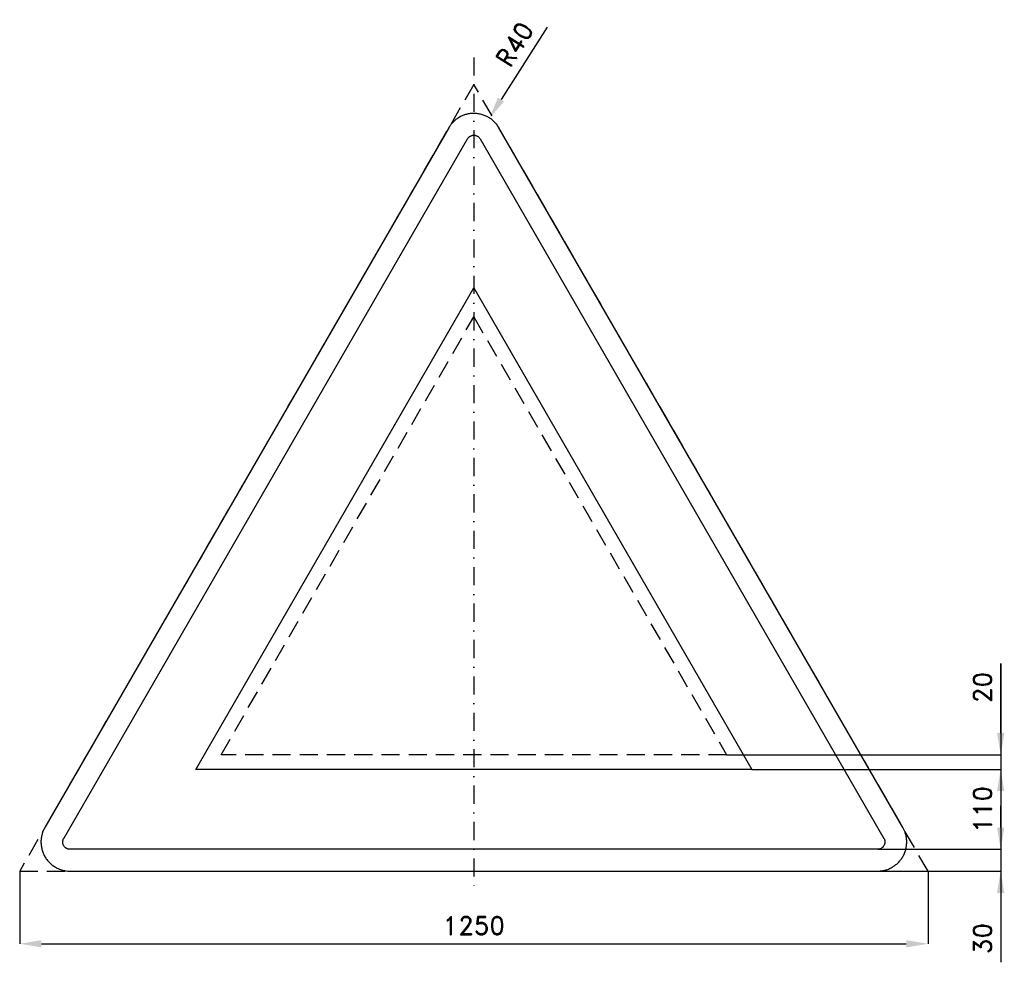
# Model space of a CAD drawing. Header units: millimetres. Extents: x -29 to 1326, y -125 to 1171.
import ezdxf

# ---------------------------------------------------------------- set-up
doc = ezdxf.new("R2010")
doc.units = ezdxf.units.MM
doc.header["$LTSCALE"] = 5
doc.linetypes.add('ČERCHOVANÁX2', pattern=[2, 1, -0.5, 0, -0.5])
doc.linetypes.add('ČÁRKOVANÁX2', pattern=[1.5, 1, -0.5])
doc.layers.add('Kóty', color=2, linetype='Continuous')
doc.layers.add('Značka', color=7, linetype='Continuous')
doc.styles.get("Standard").update_dxf_attribs({"font": 'romand.shx', "height": 25})
doc.dimstyles.get("Standard").update_dxf_attribs({"dimtxt": 25, "dimasz": 30, "dimexe": 0.18, "dimexo": 0.0625, "dimgap": 12.5, "dimtad": 1, "dimdec": 0, "dimzin": 0, "dimdsep": 46, "dimtxsty": 'Standard', "dimcen": 0.09, "dimadec": 0, "dimazin": 0, "dimtfac": 1, "dimtdec": 0, "dimtofl": 0, "dimtmove": 0, "dimatfit": 3, "dimfxl": 1, "dimtolj": 1, "dimtzin": 0, "dimarcsym": 0})

# ---------------------------------------------------------------- blocks, each defined once
blk = doc.blocks.new('*D0')
at = {"layer": 'Defpoints', "color": 0, "transparency": 16777216}
for p in [(-29.3, 0), (1220.7, 0), (1220.7, -100)]:
    blk.add_point(p, dxfattribs=at)
at = {"layer": 'Kóty', "color": 0, "lineweight": -2, "transparency": 16777216}
for p, q in [((-29.3, -0.1), (-29.3, -100.2)), ((1220.7, -0.1), (1220.7, -100.2)), ((0.7, -100), (1190.7, -100))]:
    blk.add_line(p, q, dxfattribs=at)
at = {"layer": 'Kóty', "color": 0, "transparency": 16777216}
for points in [[(0.7, -95), (0.7, -105), (-29.3, -100)], [(1190.7, -95), (1190.7, -105), (1220.7, -100)]]:
    blk.add_solid(points, dxfattribs=at)
at = {"layer": 'Kóty', "color": 0, "transparency": 16777216, "insert": (595.7, -75), "char_height": 25, "attachment_point": 5}
blk.add_mtext('\\A1;1250', dxfattribs=at)
blk = doc.blocks.new('*D1')
at = {"layer": 'Defpoints', "color": 0, "transparency": 16777216}
for p in [(943.6, 160), (1320.7, 160), (978.2, 140)]:
    blk.add_point(p, dxfattribs=at)
at = {"layer": 'Kóty', "color": 0, "lineweight": -2, "transparency": 16777216}
for p, q in [((1320.7, 190), (1320.7, 285.5)), ((943.6, 160), (1320.9, 160)), ((978.3, 140), (1320.9, 140)), ((1320.7, 110), (1320.7, 80))]:
    blk.add_line(p, q, dxfattribs=at)
at = {"layer": 'Kóty', "color": 0, "transparency": 16777216}
for points in [[(1315.7, 190), (1325.7, 190), (1320.7, 160)], [(1315.7, 110), (1325.7, 110), (1320.7, 140)]]:
    blk.add_solid(points, dxfattribs=at)
at = {"layer": 'Kóty', "color": 0, "transparency": 16777216, "insert": (1295.7, 252.7), "char_height": 25, "attachment_point": 5, "rotation": 90}
blk.add_mtext('\\A1;20', dxfattribs=at)
blk = doc.blocks.new('*D2')
at = {"layer": 'Defpoints', "color": 0, "transparency": 16777216}
for p in [(978.2, 140), (1151.4, 30), (1320.7, 30)]:
    blk.add_point(p, dxfattribs=at)
at = {"layer": 'Kóty', "color": 0, "lineweight": -2, "transparency": 16777216}
for p, q in [((978.3, 140), (1320.9, 140)), ((1320.7, 110), (1320.7, 60)), ((1151.5, 30), (1320.9, 30))]:
    blk.add_line(p, q, dxfattribs=at)
at = {"layer": 'Kóty', "color": 0, "transparency": 16777216}
for points in [[(1315.7, 110), (1325.7, 110), (1320.7, 140)], [(1315.7, 60), (1325.7, 60), (1320.7, 30)]]:
    blk.add_solid(points, dxfattribs=at)
at = {"layer": 'Kóty', "color": 0, "transparency": 16777216, "insert": (1295.7, 85), "char_height": 25, "attachment_point": 5, "rotation": 90}
blk.add_mtext('\\A1;110', dxfattribs=at)
blk = doc.blocks.new('*D3')
at = {"layer": 'Defpoints', "color": 0, "transparency": 16777216}
for p in [(617.1, 1036.3), (595.7, 1002.5)]:
    blk.add_point(p, dxfattribs=at)
at = {"layer": 'Kóty', "color": 0, "lineweight": -2, "transparency": 16777216}
for p, q in [((696.4, 1161.4), (633.2, 1061.7)), ((595.6, 1002.5), (595.8, 1002.5)), ((595.7, 1002.5), (595.7, 1002.6))]:
    blk.add_line(p, q, dxfattribs=at)
at = {"layer": 'Kóty', "color": 0, "transparency": 16777216}
blk.add_solid([(629, 1064.3), (637.4, 1059), (617.1, 1036.3)], dxfattribs=at)
at = {"layer": 'Kóty', "color": 0, "transparency": 16777216, "insert": (651.7, 1137.6), "char_height": 25, "attachment_point": 5, "rotation": 57.6172}
blk.add_mtext('\\A1;R40', dxfattribs=at)

msp = doc.modelspace()

# ---------------------------------------------------------------- linework, layer by layer
at = {"layer": 'Kóty'}
for p, q in [((1320.7, 285.5), (1320.7, -125.5)), ((1320.7, 60), (1320.7, 90)), ((1151.5, 30), (1320.9, 30)), ((1151.5, 0), (1320.9, 0))]:
    msp.add_line(p, q, dxfattribs=at)
for points in [[(1315.7, 60), (1325.7, 60), (1320.7, 30)], [(1315.7, -30), (1325.7, -30), (1320.7, 0)]]:
    msp.add_solid(points, dxfattribs=at)
at = {"layer": 'Značka', "color": 6, "linetype": 'ČERCHOVANÁX2', "lineweight": 25, "ltscale": 5}
msp.add_line((595.7, 1119.7), (595.7, -30.3), dxfattribs=at)
at = {"layer": 'Značka', "color": 6, "linetype": 'ČÁRKOVANÁX2', "ltscale": 5}
for points in [[(595.7, 1082.5), (-29.3, 0), (1220.7, 0), (595.7, 1082.5)], [(247.8, 160), (595.7, 762.5), (943.6, 160), (247.8, 160)]]:
    msp.add_lwpolyline(points, dxfattribs=at)
at = {"layer": 'Značka', "color": 5}
msp.add_lwpolyline([(40, 0), (1151.4, 0), (1151.9, 0, 0.002451), (1152.5, 0, 0.033361), (1157.7, 0.5, 0.035558), (1162.8, 1.6, 0.036094), (1167.7, 3.4, 0.034695), (1172.3, 5.9, 0.034145), (1176.6, 8.9, 0.034452), (1180.4, 12.5, 0.034536), (1183.8, 16.5, 0.034434), (1186.6, 20.9, 0.03441), (1188.8, 25.7, 0.034371), (1190.3, 30.7, 0.034387), (1191.2, 35.8, 0.034547), (1191.4, 41, 0.034418), (1190.9, 46.3, 0.033913), (1189.8, 51.4, 0.028155), (1188.4, 55.4, 0.030114), (1186.5, 59.2), (1186.3, 59.6), (1186.1, 60), (630.3, 1022.5), (630.1, 1023), (629.8, 1023.4, 0.033309), (626.8, 1027.7, 0.035595), (623.2, 1031.6, 0.036143), (619.2, 1034.9, 0.034683), (614.8, 1037.7, 0.034162), (610, 1039.9, 0.034461), (605, 1041.4, 0.034517), (599.9, 1042.3, 0.034476), (594.7, 1042.5, 0.034435), (589.4, 1042.1, 0.034406), (584.3, 1040.9, 0.034388), (579.4, 1039.1, 0.034516), (574.8, 1036.6, 0.034405), (570.5, 1033.6, 0.033955), (566.7, 1030.1, 0.028192), (563.9, 1026.9, 0.030126), (561.5, 1023.4), (561.3, 1022.9), (561.1, 1022.5), (5.3, 60), (5.1, 59.5), (4.8, 59.1, 0.033494), (2.6, 54.3, 0.035554), (1.1, 49.3, 0.036055), (0.2, 44.2, 0.034722), (0, 39, 0.034187), (0.5, 33.7, 0.03444), (1.6, 28.6, 0.034508), (3.4, 23.7, 0.034427), (5.9, 19.1, 0.034397), (8.9, 14.8, 0.034385), (12.5, 11, 0.034427), (16.5, 7.6, 0.034565), (20.9, 4.8, 0.034408), (25.6, 2.6, 0.033865), (30.6, 1.1, 0.028207), (34.8, 0.3, 0.03031), (39, 0), (39.5, 0), (40, 0)], format="xyb", dxfattribs=at)
at = {"layer": 'Značka', "color": 1}
msp.add_lwpolyline([(31.3, 45), (587, 1007.5), (587.1, 1007.6), (587.2, 1007.8, -0.03277), (587.9, 1008.8, -0.035496), (588.8, 1009.8, -0.036269), (589.8, 1010.6, -0.034727), (590.9, 1011.3, -0.034214), (592.1, 1011.9, -0.034447), (593.4, 1012.3, -0.034433), (594.7, 1012.5, -0.034313), (596, 1012.5, -0.034426), (597.3, 1012.4, -0.034488), (598.5, 1012.1, -0.034515), (599.8, 1011.7, -0.034399), (600.9, 1011.1, -0.034366), (602, 1010.3, -0.03423), (603, 1009.4), (603.6, 1008.6, -0.029105), (604.2, 1007.7), (604.3, 1007.6), (604.4, 1007.5), (1160.1, 45), (1160.1, 44.9), (1160.2, 44.8), (1160.8, 43.6), (1161.1, 42.3), (1161.4, 41), (1161.4, 39.7), (1161.3, 38.4), (1161, 37.2), (1160.6, 35.9), (1159.9, 34.8), (1159.2, 33.7), (1158.3, 32.7), (1157.3, 31.9), (1156.2, 31.2), (1155, 30.7, -0.033404), (1153.8, 30.3, -0.02817), (1152.7, 30.1, -0.031374), (1151.7, 30), (1151.5, 30), (1151.4, 30), (40, 30), (39.9, 30), (39.7, 30, -0.033819), (38.4, 30.1, -0.03561), (37.1, 30.4, -0.035999), (35.9, 30.9, -0.034679), (34.8, 31.5, -0.034173), (33.7, 32.2, -0.034495), (32.7, 33.1, -0.034546), (31.9, 34.1, -0.034378), (31.2, 35.2, -0.034339), (30.6, 36.4, -0.034374), (30.3, 37.7, -0.034459), (30, 39, -0.034675), (30, 40.3, -0.03443), (30.1, 41.6, -0.033578), (30.4, 42.8, -0.028203), (30.7, 43.8, -0.031084), (31.2, 44.8, -0.00273), (31.3, 44.9), (31.3, 45)], format="xyb", dxfattribs=at)
msp.add_lwpolyline([(213.2, 140), (595.7, 802.5), (978.2, 140), (213.2, 140)], dxfattribs=at)

# ---------------------------------------------------------------- texts
at = {"layer": 'Kóty', "insert": (1295.7, -92.7), "char_height": 25, "attachment_point": 5, "rotation": 90}
msp.add_mtext('\\A1;30', dxfattribs=at)

# ---------------------------------------------------------------- dimensions: what is measured, and where the dimension line sits
at = {"layer": 'Kóty'}
dim = msp.add_radius_dim(center=(595.7, 1002.5), mpoint=(617.1, 1036.3), dimstyle='Standard', dxfattribs=at)
dim.commit()
dim.dimension.update_dxf_attribs({"geometry": '*D3', "text_midpoint": (651.7, 1137.6)})
for base, p2, picture, middle in [((1320.7, 160), (943.6, 160), '*D1', (1295.7, 252.7)), ((1320.7, 30), (1151.4, 30), '*D2', (1295.7, 85))]:
    dim = msp.add_linear_dim(base=base, p1=(978.2, 140), p2=p2, angle=90, dimstyle='Standard', dxfattribs=at)
    dim.commit()
    dim.dimension.update_dxf_attribs({"geometry": picture, "text_midpoint": middle})
dim = msp.add_linear_dim(base=(1220.7, -100), p1=(-29.3, 0), p2=(1220.7, 0), dimstyle='Standard', dxfattribs=at)
dim.commit()
dim.dimension.update_dxf_attribs({"geometry": '*D0', "text_midpoint": (595.7, -75)})

doc.saveas('drawing.dxf')
